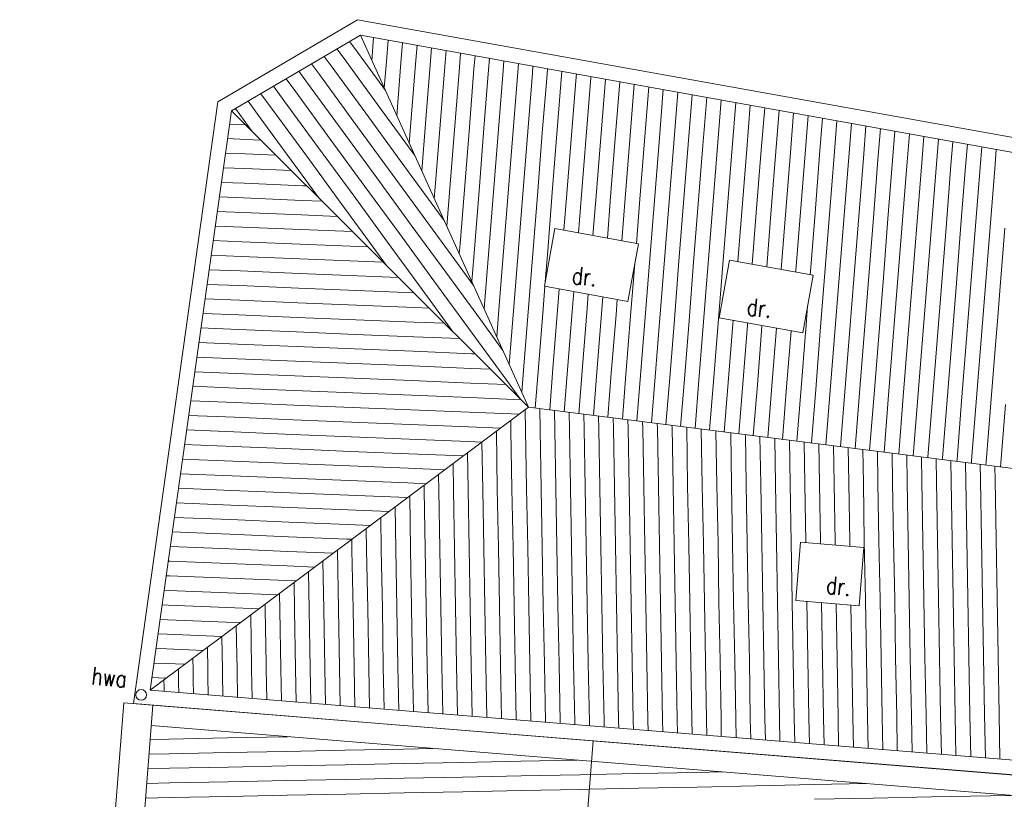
# Model space of a CAD drawing. Header units: millimetres. Extents: x -90830 to 24172, y -102460 to 73669.
# Tile 112 of 198: x -33453 to -23366, y 27508 to 35496. Entities that reach past the tile are written whole.
import ezdxf

# ---------------------------------------------------------------- set-up
doc = ezdxf.new("R2010")
doc.units = ezdxf.units.MM
doc.linetypes.add('ACAD_ISO14W100_S12', pattern=[0.009, 0.007, -0.001, 0, 0, 0, 0, 0, -0.001])
for name, color, linetype, lineweight in [('B22-BINNENWANDEN_1', 253, 'Continuous', 9), ('Standard', 253, 'Continuous', 9), ('V21-BUITENWANDEN', 253, 'Continuous', 9), ('V27-DAKEN', 253, 'Continuous', 9), ('V36-HOOGTELIJN2000', 253, 'ACAD_ISO14W100_S12', 9)]:
    doc.layers.add(name, color=color, linetype=linetype, lineweight=lineweight)
doc.styles.add('TXT', font='txt.shx')

msp = doc.modelspace()

# ---------------------------------------------------------------- linework, layer by layer
at = {"layer": 'B22-BINNENWANDEN_1'}
for p, q in [((-28078, 32764), (-27972, 33355)), ((-27972, 33355), (-27115, 33200)), ((-27222, 32610), (-27115, 33200)), ((-26287, 32442), (-26180, 33032)), ((-26180, 33032), (-25324, 32878)), ((-25430, 32288), (-25324, 32878)), ((-28078, 32764), (-27222, 32610)), ((-26287, 32442), (-25430, 32288)), ((-25501, 29543), (-25453, 30141)), ((-25453, 30141), (-24805, 30088)), ((-24853, 29490), (-24805, 30088)), ((-25501, 29543), (-24853, 29490))]:
    msp.add_line(p, q, dxfattribs=at)
at = {"layer": 'Standard'}
for p, q in [((-28239, 31524), (-29963, 35339)), ((-29827, 35314), (-29846, 35079)), ((-30074, 35273), (-30020, 35200)), ((-29679, 35287), (-29696, 35066)), ((-29530, 35261), (-29547, 35054)), ((-29382, 35234), (-29397, 35042)), ((-29233, 35207), (-29248, 35030)), ((-30333, 35120), (-30262, 35023)), ((-30203, 35197), (-30141, 35111)), ((-30141, 35111), (-29787, 34627)), ((-30020, 35200), (-29707, 34772)), ((-29085, 35181), (-29098, 35018)), ((-28937, 35154), (-28948, 35006)), ((-28788, 35127), (-28799, 34994)), ((-30463, 35044), (-30383, 34934)), ((-30262, 35023), (-29908, 34538)), ((-29696, 35066), (-29718, 34795)), ((-29547, 35054), (-29590, 34512)), ((-29397, 35042), (-29445, 34444)), ((-29248, 35030), (-29295, 34432)), ((-29098, 35018), (-29146, 34420)), ((-28948, 35006), (-28996, 34408)), ((-28640, 35100), (-28649, 34983)), ((-28492, 35074), (-28500, 34971)), ((-28343, 35047), (-28350, 34959)), ((-28195, 35020), (-28201, 34947)), ((-30593, 34967), (-30504, 34846)), ((-30383, 34934), (-30029, 34450)), ((-28799, 34994), (-28846, 34396)), ((-28649, 34983), (-28697, 34384)), ((-28500, 34971), (-28547, 34373)), ((-28350, 34959), (-28398, 34361)), ((-28201, 34947), (-28248, 34349)), ((-28051, 34935), (-28099, 34337)), ((-28047, 34994), (-28051, 34935)), ((-27902, 34923), (-27949, 34325)), ((-27898, 34967), (-27902, 34923)), ((-27752, 34911), (-27800, 34313)), ((-27750, 34940), (-27752, 34911)), ((-27602, 34914), (-27603, 34899)), ((-30853, 34814), (-30746, 34669)), ((-30723, 34891), (-30625, 34757)), ((-30504, 34846), (-30150, 34361)), ((-27603, 34899), (-27650, 34301)), ((-27453, 34887), (-27501, 34289)), ((-27305, 34860), (-27351, 34278)), ((-27157, 34834), (-27202, 34266)), ((-27008, 34807), (-27052, 34254)), ((-30983, 34738), (-30867, 34580)), ((-30625, 34757), (-30271, 34273)), ((-26860, 34780), (-26903, 34242)), ((-26711, 34753), (-26753, 34230)), ((-26563, 34727), (-26604, 34218)), ((-31113, 34661), (-30989, 34492)), ((-30746, 34669), (-30392, 34184)), ((-29787, 34627), (-29433, 34142)), ((-26415, 34700), (-26454, 34206)), ((-26266, 34673), (-26304, 34195)), ((-26118, 34647), (-26155, 34183)), ((-25970, 34620), (-26005, 34171)), ((-31283, 34561), (-28239, 31524)), ((-31242, 34585), (-31110, 34403)), ((-30867, 34580), (-30513, 34096)), ((-29908, 34538), (-29554, 34054)), ((-25821, 34593), (-25856, 34159)), ((-25673, 34567), (-25706, 34147)), ((-25525, 34540), (-25557, 34135)), ((-25376, 34513), (-25407, 34123)), ((-31302, 34426), (-31142, 34420)), ((-31110, 34403), (-31068, 34346)), ((-30989, 34492), (-30635, 34007)), ((-30029, 34450), (-29675, 33965)), ((-29445, 34444), (-29462, 34229)), ((-29295, 34432), (-29334, 33946)), ((-29146, 34420), (-29193, 33822)), ((-28996, 34408), (-29043, 33810)), ((-25228, 34486), (-25258, 34111)), ((-25080, 34460), (-25108, 34100)), ((-24931, 34433), (-24959, 34088)), ((-24783, 34406), (-24809, 34076)), ((-30150, 34361), (-29796, 33877)), ((-28846, 34396), (-28894, 33798)), ((-28697, 34384), (-28744, 33786)), ((-28547, 34373), (-28595, 33774)), ((-28398, 34361), (-28445, 33763)), ((-28248, 34349), (-28296, 33751)), ((-28099, 34337), (-28146, 33739)), ((-27949, 34325), (-27997, 33727)), ((-27800, 34313), (-27847, 33715)), ((-27650, 34301), (-27698, 33703)), ((-24635, 34380), (-24660, 34064)), ((-24486, 34353), (-24510, 34052)), ((-24338, 34326), (-24361, 34040)), ((-24190, 34300), (-24211, 34028)), ((-31323, 34277), (-31136, 34269)), ((-31136, 34269), (-30985, 34263)), ((-30271, 34273), (-29917, 33788)), ((-27501, 34289), (-27548, 33691)), ((-27351, 34278), (-27399, 33680)), ((-27202, 34266), (-27249, 33668)), ((-27052, 34254), (-27100, 33656)), ((-26903, 34242), (-26950, 33644)), ((-26753, 34230), (-26801, 33632)), ((-26604, 34218), (-26651, 33620)), ((-26454, 34206), (-26501, 33608)), ((-24041, 34273), (-24062, 34016)), ((-23893, 34246), (-23912, 34005)), ((-23744, 34220), (-23762, 33993)), ((-31344, 34128), (-31142, 34120)), ((-31142, 34120), (-30828, 34107)), ((-30392, 34184), (-30038, 33700)), ((-29433, 34142), (-29406, 34105)), ((-26304, 34195), (-26352, 33596)), ((-26155, 34183), (-26202, 33585)), ((-26005, 34171), (-26053, 33573)), ((-25856, 34159), (-25903, 33561)), ((-25706, 34147), (-25754, 33549)), ((-25557, 34135), (-25604, 33537)), ((-25407, 34123), (-25455, 33525)), ((-25258, 34111), (-25305, 33513)), ((-25108, 34100), (-25156, 33501)), ((-23596, 34193), (-23613, 33981)), ((-23448, 34166), (-23463, 33969)), ((-30635, 34007), (-30382, 33662)), ((-30513, 34096), (-30159, 33611)), ((-29554, 34054), (-29200, 33569)), ((-24959, 34088), (-25006, 33490)), ((-24809, 34076), (-24857, 33478)), ((-24660, 34064), (-24707, 33466)), ((-24510, 34052), (-24558, 33454)), ((-24361, 34040), (-24408, 33442)), ((-24211, 34028), (-24259, 33430)), ((-24062, 34016), (-24109, 33418)), ((-23912, 34005), (-23959, 33406)), ((-31365, 33979), (-31148, 33970)), ((-31148, 33970), (-30671, 33950)), ((-29675, 33965), (-29321, 33481)), ((-23762, 33993), (-23810, 33395)), ((-23613, 33981), (-23660, 33383)), ((-23463, 33969), (-23511, 33371)), ((-31386, 33829), (-31154, 33820)), ((-31154, 33820), (-30554, 33795)), ((-30554, 33795), (-30514, 33794)), ((-29796, 33877), (-29442, 33392)), ((-29193, 33822), (-29206, 33663)), ((-29043, 33810), (-29078, 33380)), ((-28894, 33798), (-28941, 33200)), ((-30038, 33700), (-29684, 33215)), ((-29917, 33788), (-29563, 33304)), ((-28744, 33786), (-28792, 33188)), ((-28595, 33774), (-28642, 33176)), ((-28445, 33763), (-28493, 33164)), ((-28296, 33751), (-28343, 33153)), ((-28146, 33739), (-28194, 33141)), ((-27997, 33727), (-28044, 33129)), ((-27847, 33715), (-27877, 33338)), ((-27698, 33703), (-27729, 33311)), ((-31407, 33680), (-31160, 33670)), ((-31160, 33670), (-30561, 33645)), ((-30561, 33645), (-30357, 33637)), ((-30159, 33611), (-29805, 33127)), ((-27548, 33691), (-27581, 33284)), ((-27399, 33680), (-27432, 33257)), ((-27249, 33668), (-27284, 33231)), ((-27100, 33656), (-27135, 33204)), ((-26950, 33644), (-26998, 33046)), ((-26801, 33632), (-26848, 33034)), ((-26651, 33620), (-26699, 33022)), ((-26501, 33608), (-26549, 33010)), ((-26352, 33596), (-26399, 32998)), ((-31428, 33531), (-31166, 33520)), ((-31166, 33520), (-30567, 33496)), ((-30567, 33496), (-30200, 33481)), ((-29200, 33569), (-29104, 33439)), ((-26202, 33585), (-26250, 32986)), ((-26053, 33573), (-26097, 33017)), ((-25903, 33561), (-25949, 32990)), ((-25754, 33549), (-25800, 32964)), ((-25604, 33537), (-25652, 32939)), ((-25455, 33525), (-25502, 32927)), ((-25305, 33513), (-25353, 32915)), ((-25156, 33501), (-25203, 32903)), ((-29442, 33392), (-29088, 32908)), ((-29321, 33481), (-28967, 32997)), ((-25006, 33490), (-25054, 32891)), ((-24857, 33478), (-24904, 32880)), ((-24707, 33466), (-24755, 32868)), ((-24558, 33454), (-24605, 32856)), ((-24408, 33442), (-24456, 32844)), ((-24259, 33430), (-24306, 32832)), ((-24109, 33418), (-24157, 32820)), ((-23959, 33406), (-24007, 32808)), ((-23810, 33395), (-23857, 32796)), ((-31449, 33381), (-31172, 33370)), ((-31172, 33370), (-30573, 33346)), ((-30573, 33346), (-30043, 33324)), ((-29563, 33304), (-29209, 32820)), ((-23660, 33383), (-23708, 32785)), ((-23511, 33371), (-23558, 32773)), ((-23361, 33359), (-23409, 32761)), ((-31470, 33232), (-31178, 33220)), ((-31178, 33220), (-30579, 33196)), ((-30579, 33196), (-29979, 33171)), ((-29684, 33215), (-29330, 32731)), ((-28941, 33200), (-28950, 33097)), ((-29979, 33171), (-29886, 33168)), ((-29805, 33127), (-29697, 32978)), ((-28792, 33188), (-28822, 32813)), ((-28642, 33176), (-28690, 32578)), ((-28493, 33164), (-28540, 32566)), ((-28343, 33153), (-28391, 32555)), ((-28194, 33141), (-28241, 32543)), ((-28044, 33129), (-28070, 32811)), ((-31491, 33083), (-31185, 33070)), ((-31185, 33070), (-30585, 33046)), ((-30585, 33046), (-29986, 33021)), ((-29986, 33021), (-29730, 33011)), ((-28967, 32997), (-28803, 32773)), ((-27152, 32998), (-27195, 32460)), ((-26998, 33046), (-27045, 32448)), ((-26848, 33034), (-26896, 32436)), ((-26699, 33022), (-26746, 32424)), ((-26549, 33010), (-26596, 32412)), ((-26399, 32998), (-26423, 32704)), ((-31512, 32934), (-31191, 32921)), ((-31191, 32921), (-30591, 32896)), ((-30591, 32896), (-29992, 32872)), ((-29088, 32908), (-28734, 32424)), ((-26250, 32986), (-26277, 32643)), ((-25652, 32939), (-25652, 32937)), ((-25502, 32927), (-25504, 32910)), ((-25353, 32915), (-25355, 32884)), ((-25203, 32903), (-25251, 32305)), ((-25054, 32891), (-25101, 32293)), ((-29992, 32872), (-29573, 32854)), ((-29209, 32820), (-28855, 32335)), ((-24904, 32880), (-24952, 32281)), ((-24755, 32868), (-24802, 32270)), ((-24605, 32856), (-24653, 32258)), ((-24456, 32844), (-24503, 32246)), ((-24306, 32832), (-24354, 32234)), ((-24157, 32820), (-24204, 32222)), ((-24007, 32808), (-24054, 32210)), ((-23857, 32796), (-23905, 32198)), ((-31533, 32784), (-31197, 32771)), ((-31197, 32771), (-30597, 32746)), ((-30597, 32746), (-29998, 32722)), ((-29998, 32722), (-29416, 32698)), ((-29330, 32731), (-29011, 32294)), ((-28073, 32763), (-28092, 32533)), ((-27925, 32736), (-27942, 32519)), ((-27777, 32710), (-27793, 32507)), ((-26423, 32704), (-26447, 32400)), ((-23708, 32785), (-23755, 32186)), ((-23558, 32773), (-23606, 32175)), ((-23409, 32761), (-23437, 32408)), ((-31554, 32635), (-31203, 32621)), ((-31203, 32621), (-30603, 32596)), ((-30603, 32596), (-30004, 32572)), ((-27628, 32683), (-27643, 32495)), ((-27480, 32656), (-27494, 32483)), ((-27332, 32630), (-27344, 32471)), ((-26277, 32643), (-26297, 32388)), ((-31575, 32486), (-31209, 32471)), ((-30004, 32572), (-29404, 32547)), ((-29404, 32547), (-29259, 32541)), ((-28690, 32578), (-28694, 32530)), ((-28540, 32566), (-28566, 32247)), ((-28391, 32555), (-28438, 31964)), ((-28241, 32543), (-28289, 31945)), ((-28092, 32531), (-28139, 31933)), ((-28092, 32533), (-28092, 32531)), ((-27942, 32519), (-27990, 31921)), ((-27793, 32507), (-27840, 31909)), ((-27643, 32495), (-27691, 31897)), ((-27494, 32483), (-27541, 31885)), ((-25381, 32565), (-25400, 32317)), ((-31209, 32471), (-30610, 32446)), ((-30610, 32446), (-30010, 32422)), ((-30010, 32422), (-29411, 32397)), ((-29411, 32397), (-29102, 32385)), ((-28734, 32424), (-28502, 32106)), ((-27344, 32471), (-27392, 31873)), ((-27195, 32460), (-27242, 31861)), ((-27045, 32448), (-27093, 31850)), ((-26896, 32436), (-26943, 31838)), ((-26746, 32424), (-26793, 31826)), ((-26596, 32412), (-26644, 31814)), ((-26447, 32400), (-26494, 31802)), ((-26297, 32388), (-26345, 31790)), ((-26145, 32416), (-26148, 32376)), ((-25996, 32389), (-25998, 32365)), ((-23437, 32408), (-23456, 32163)), ((-31596, 32337), (-31215, 32321)), ((-31215, 32321), (-30616, 32297)), ((-30616, 32297), (-30016, 32272)), ((-28855, 32335), (-28501, 31851)), ((-26148, 32376), (-26195, 31778)), ((-25998, 32365), (-26046, 31766)), ((-25849, 32353), (-25896, 31755)), ((-25848, 32363), (-25849, 32353)), ((-25700, 32336), (-25747, 31743)), ((-25551, 32309), (-25597, 31731)), ((-25402, 32289), (-25448, 31719)), ((-25400, 32317), (-25402, 32289)), ((-25251, 32305), (-25298, 31707)), ((-25101, 32293), (-25149, 31695)), ((-24952, 32281), (-24999, 31683)), ((-31617, 32187), (-31221, 32171)), ((-30016, 32272), (-29417, 32248)), ((-29417, 32248), (-28945, 32228)), ((-24802, 32270), (-24850, 31671)), ((-24653, 32258), (-24700, 31660)), ((-24503, 32246), (-24551, 31648)), ((-24354, 32234), (-24401, 31636)), ((-24204, 32222), (-24251, 31624)), ((-24054, 32210), (-24102, 31612)), ((-23905, 32198), (-23952, 31600)), ((-23755, 32186), (-23803, 31588)), ((-31221, 32171), (-30622, 32147)), ((-30622, 32147), (-30022, 32122)), ((-30022, 32122), (-29423, 32098)), ((-29423, 32098), (-28823, 32073)), ((-23606, 32175), (-23653, 31576)), ((-23456, 32163), (-23504, 31565)), ((-31638, 32038), (-31227, 32021)), ((-31227, 32021), (-30628, 31997)), ((-30628, 31997), (-30028, 31972)), ((-28823, 32073), (-28788, 32072)), ((-31659, 31889), (-31234, 31871)), ((-30028, 31972), (-29429, 31948)), ((-29429, 31948), (-28829, 31923)), ((-28829, 31923), (-28631, 31915)), ((-28289, 31945), (-28310, 31681)), ((-28139, 31933), (-28172, 31516)), ((-27990, 31921), (-28023, 31497)), ((-27840, 31909), (-27874, 31478)), ((-27691, 31897), (-27725, 31459)), ((-27541, 31885), (-27576, 31440)), ((-31234, 31871), (-30634, 31847)), ((-30634, 31847), (-30035, 31822)), ((-30035, 31822), (-29435, 31798)), ((-29435, 31798), (-28836, 31773)), ((-28501, 31851), (-28325, 31610)), ((-27392, 31873), (-27427, 31422)), ((-27242, 31861), (-27278, 31403)), ((-27093, 31850), (-27130, 31384)), ((-26943, 31838), (-26981, 31365)), ((-26793, 31826), (-26832, 31347)), ((-26644, 31814), (-26683, 31328)), ((-26494, 31802), (-26534, 31309)), ((-26345, 31790), (-26385, 31290)), ((-26195, 31778), (-26236, 31271)), ((-31680, 31740), (-31240, 31722)), ((-31240, 31722), (-30640, 31697)), ((-30640, 31697), (-30041, 31673)), ((-28836, 31773), (-28474, 31759)), ((-26046, 31766), (-26087, 31253)), ((-25896, 31755), (-25938, 31234)), ((-25747, 31743), (-25789, 31215)), ((-25597, 31731), (-25640, 31196)), ((-25448, 31719), (-25491, 31177)), ((-25298, 31707), (-25342, 31159)), ((-25149, 31695), (-25193, 31140)), ((-24999, 31683), (-25044, 31121)), ((-31701, 31590), (-31246, 31572)), ((-30041, 31673), (-29441, 31648)), ((-29441, 31648), (-28842, 31624)), ((-28842, 31624), (-28317, 31602)), ((-24850, 31671), (-24895, 31102)), ((-24700, 31660), (-24746, 31083)), ((-24551, 31648), (-24597, 31065)), ((-24401, 31636), (-24448, 31046)), ((-24251, 31624), (-24299, 31027)), ((-24102, 31612), (-24149, 31014)), ((-23952, 31600), (-24000, 31002)), ((-23803, 31588), (-23850, 30990)), ((-23653, 31576), (-23701, 30978)), ((-31246, 31572), (-30646, 31547)), ((-30646, 31547), (-30047, 31523)), ((-30047, 31523), (-29447, 31498)), ((-29447, 31498), (-28848, 31474)), ((-28848, 31474), (-28334, 31453)), ((-28270, 31291), (-28274, 31498)), ((-28239, 31524), (-22206, 30763)), ((-28120, 31294), (-28124, 31510)), ((-27970, 31296), (-27974, 31491)), ((-23504, 31565), (-23551, 30966)), ((-23354, 31553), (-23402, 30955)), ((-31722, 31441), (-31252, 31422)), ((-31252, 31422), (-30652, 31397)), ((-30652, 31397), (-30053, 31373)), ((-30053, 31373), (-29453, 31348)), ((-28420, 31288), (-28422, 31387)), ((-27820, 31299), (-27823, 31472)), ((-27670, 31302), (-27673, 31453)), ((-27520, 31304), (-27523, 31434)), ((-27370, 31307), (-27372, 31415)), ((-27220, 31310), (-27222, 31396)), ((-27070, 31312), (-27072, 31377)), ((-31743, 31292), (-31258, 31272)), ((-31258, 31272), (-30659, 31247)), ((-29453, 31348), (-28854, 31324)), ((-28854, 31324), (-28525, 31310)), ((-28560, 30686), (-28570, 31277)), ((-28410, 30688), (-28420, 31288)), ((-28260, 30691), (-28270, 31291)), ((-28110, 30694), (-28120, 31294)), ((-27960, 30696), (-27970, 31296)), ((-27810, 30699), (-27820, 31299)), ((-27660, 30702), (-27670, 31302)), ((-27510, 30704), (-27520, 31304)), ((-27360, 30707), (-27370, 31307)), ((-27210, 30710), (-27220, 31310)), ((-27060, 30712), (-27070, 31312)), ((-26920, 31315), (-26921, 31358)), ((-26910, 30715), (-26920, 31315)), ((-26770, 31317), (-26771, 31339)), ((-26760, 30718), (-26770, 31317)), ((-26610, 30720), (-26620, 31320)), ((-26460, 30723), (-26470, 31301)), ((-26310, 30726), (-26320, 31282)), ((-30659, 31247), (-30059, 31223)), ((-30059, 31223), (-29460, 31198)), ((-29460, 31198), (-28860, 31174)), ((-28860, 31174), (-28715, 31168)), ((-26160, 30728), (-26169, 31263)), ((-26010, 30731), (-26019, 31244)), ((-25860, 30733), (-25869, 31225)), ((-25710, 30736), (-25718, 31206)), ((-25560, 30739), (-25568, 31187)), ((-31764, 31142), (-31264, 31122)), ((-31264, 31122), (-30665, 31098)), ((-30665, 31098), (-30065, 31073)), ((-30065, 31073), (-29466, 31049)), ((-28710, 30683), (-28718, 31166)), ((-25410, 30741), (-25418, 31168)), ((-25260, 30744), (-25267, 31149)), ((-25110, 30747), (-25117, 31130)), ((-24960, 30749), (-24967, 31111)), ((-24810, 30752), (-24816, 31092)), ((-24660, 30755), (-24666, 31073)), ((-31785, 30993), (-31270, 30972)), ((-31270, 30972), (-30671, 30948)), ((-29466, 31049), (-28906, 31026)), ((-28860, 30681), (-28866, 31055)), ((-24510, 30757), (-24515, 31054)), ((-24360, 30760), (-24365, 31035)), ((-24210, 30763), (-24215, 31016)), ((-24149, 31014), (-24150, 31008)), ((-24060, 30765), (-24064, 30997)), ((-24000, 31002), (-24001, 30989)), ((-23910, 30768), (-23914, 30978)), ((-23850, 30990), (-23852, 30971)), ((-23701, 30978), (-23703, 30952)), ((-30671, 30948), (-30071, 30923)), ((-30071, 30923), (-29472, 30899)), ((-29472, 30899), (-29096, 30883)), ((-29010, 30678), (-29014, 30945)), ((-23760, 30770), (-23764, 30960)), ((-23610, 30773), (-23613, 30941)), ((-23551, 30966), (-23554, 30933)), ((-23460, 30776), (-23463, 30922)), ((-23402, 30955), (-23405, 30914)), ((-31806, 30844), (-31276, 30822)), ((-31276, 30822), (-30677, 30798)), ((-30677, 30798), (-30077, 30773)), ((-30077, 30773), (-29478, 30749)), ((-29160, 30675), (-29162, 30834)), ((-23900, 30168), (-23910, 30768)), ((-23750, 30171), (-23760, 30770)), ((-23600, 30173), (-23610, 30773)), ((-23450, 30176), (-23460, 30776)), ((-31827, 30695), (-31283, 30672)), ((-31283, 30672), (-30683, 30648)), ((-29478, 30749), (-29287, 30741)), ((-29309, 30673), (-29310, 30723)), ((-29299, 30073), (-29309, 30673)), ((-29149, 30075), (-29160, 30675)), ((-28999, 30078), (-29010, 30678)), ((-28849, 30081), (-28860, 30681)), ((-28699, 30083), (-28710, 30683)), ((-28549, 30086), (-28560, 30686)), ((-28399, 30089), (-28410, 30688)), ((-28249, 30091), (-28260, 30691)), ((-28099, 30094), (-28110, 30694)), ((-27949, 30097), (-27960, 30696)), ((-27799, 30099), (-27810, 30699)), ((-27649, 30102), (-27660, 30702)), ((-27499, 30104), (-27510, 30704)), ((-27349, 30107), (-27360, 30707)), ((-27199, 30110), (-27210, 30710)), ((-27049, 30112), (-27060, 30712)), ((-26899, 30115), (-26910, 30715)), ((-26749, 30118), (-26760, 30718)), ((-26599, 30120), (-26610, 30720)), ((-26449, 30123), (-26460, 30723)), ((-26299, 30126), (-26310, 30726)), ((-26149, 30128), (-26160, 30728)), ((-25999, 30131), (-26010, 30731)), ((-25849, 30134), (-25860, 30733)), ((-25699, 30136), (-25710, 30736)), ((-25549, 30139), (-25560, 30739)), ((-25400, 30141), (-25410, 30741)), ((-25250, 30144), (-25260, 30744)), ((-25100, 30147), (-25110, 30747)), ((-24950, 30149), (-24960, 30749)), ((-24800, 30152), (-24810, 30752)), ((-24650, 30155), (-24660, 30755)), ((-24500, 30157), (-24510, 30757)), ((-24350, 30160), (-24360, 30760)), ((-24200, 30163), (-24210, 30763)), ((-24050, 30165), (-24060, 30765)), ((-30683, 30648), (-30084, 30623)), ((-30084, 30623), (-29484, 30599)), ((-29484, 30599), (-29477, 30599)), ((-29449, 30070), (-29458, 30613)), ((-31848, 30545), (-31289, 30523)), ((-31289, 30523), (-30689, 30498)), ((-30689, 30498), (-30090, 30474)), ((-30090, 30474), (-29668, 30456)), ((-29599, 30067), (-29607, 30502)), ((-31869, 30396), (-31295, 30373)), ((-31295, 30373), (-30695, 30348)), ((-29749, 30065), (-29755, 30391)), ((-30695, 30348), (-30096, 30324)), ((-30096, 30324), (-29858, 30314)), ((-29899, 30062), (-29903, 30281)), ((-31890, 30247), (-31301, 30223)), ((-31301, 30223), (-30701, 30198)), ((-30701, 30198), (-30102, 30174)), ((-30102, 30174), (-30049, 30172)), ((-30049, 30059), (-30051, 30170)), ((-24189, 29563), (-24200, 30163)), ((-24039, 29565), (-24050, 30165)), ((-23889, 29568), (-23900, 30168)), ((-23739, 29571), (-23750, 30171)), ((-23589, 29573), (-23600, 30173)), ((-23439, 29576), (-23450, 30176)), ((-31911, 30098), (-31907, 30097)), ((-31907, 30097), (-31307, 30073)), ((-31307, 30073), (-30708, 30048)), ((-29888, 29462), (-29899, 30062)), ((-29738, 29465), (-29749, 30065)), ((-29588, 29468), (-29599, 30067)), ((-29438, 29470), (-29449, 30070)), ((-29288, 29473), (-29299, 30073)), ((-29138, 29475), (-29149, 30075)), ((-28988, 29478), (-28999, 30078)), ((-28838, 29481), (-28849, 30081)), ((-28688, 29483), (-28699, 30083)), ((-28538, 29486), (-28549, 30086)), ((-28388, 29489), (-28399, 30089)), ((-28238, 29491), (-28249, 30091)), ((-28089, 29494), (-28099, 30094)), ((-27939, 29497), (-27949, 30097)), ((-27789, 29499), (-27799, 30099)), ((-27639, 29502), (-27649, 30102)), ((-27489, 29505), (-27499, 30104)), ((-27339, 29507), (-27349, 30107)), ((-27189, 29510), (-27199, 30110)), ((-27039, 29512), (-27049, 30112)), ((-26889, 29515), (-26899, 30115)), ((-26739, 29518), (-26749, 30118)), ((-26589, 29520), (-26599, 30120)), ((-26439, 29523), (-26449, 30123)), ((-26289, 29526), (-26299, 30126)), ((-26139, 29528), (-26149, 30128)), ((-25989, 29531), (-25999, 30131)), ((-25839, 29534), (-25849, 30134)), ((-25689, 29536), (-25699, 30136)), ((-25539, 29539), (-25549, 30139)), ((-25399, 30137), (-25400, 30141)), ((-25249, 30124), (-25250, 30144)), ((-25099, 30112), (-25100, 30147)), ((-24949, 30100), (-24950, 30149)), ((-24789, 29552), (-24800, 30152)), ((-24639, 29555), (-24650, 30155)), ((-24489, 29557), (-24500, 30157)), ((-24339, 29560), (-24350, 30160)), ((-30708, 30048), (-30239, 30029)), ((-30199, 30057), (-30199, 30059)), ((-30188, 29457), (-30199, 30057)), ((-30038, 29460), (-30049, 30059)), ((-31932, 29948), (-31913, 29948)), ((-31913, 29948), (-31313, 29923)), ((-31313, 29923), (-30714, 29899)), ((-30714, 29899), (-30430, 29887)), ((-30338, 29454), (-30347, 29949)), ((-31953, 29799), (-31919, 29798)), ((-31919, 29798), (-31319, 29773)), ((-31319, 29773), (-30720, 29749)), ((-30488, 29452), (-30495, 29838)), ((-30720, 29749), (-30620, 29745)), ((-30638, 29449), (-30643, 29727)), ((-31973, 29650), (-31925, 29648)), ((-31925, 29648), (-31325, 29623)), ((-31325, 29623), (-30810, 29602)), ((-30788, 29446), (-30791, 29617)), ((-24479, 28958), (-24489, 29557)), ((-24329, 28960), (-24339, 29560)), ((-24179, 28963), (-24189, 29563)), ((-24029, 28965), (-24039, 29565)), ((-23879, 28968), (-23889, 29568)), ((-23729, 28971), (-23739, 29571)), ((-23579, 28973), (-23589, 29573)), ((-23429, 28976), (-23439, 29576)), ((-31994, 29501), (-31931, 29498)), ((-31931, 29498), (-31332, 29473)), ((-31332, 29473), (-31001, 29460)), ((-30938, 29444), (-30939, 29506)), ((-30178, 28857), (-30188, 29457)), ((-30028, 28860), (-30038, 29460)), ((-29878, 28862), (-29888, 29462)), ((-29728, 28865), (-29738, 29465)), ((-29578, 28868), (-29588, 29468)), ((-29428, 28870), (-29438, 29470)), ((-29278, 28873), (-29288, 29473)), ((-29128, 28876), (-29138, 29475)), ((-28978, 28878), (-28988, 29478)), ((-28828, 28881), (-28838, 29481)), ((-28678, 28883), (-28688, 29483)), ((-28528, 28886), (-28538, 29486)), ((-28378, 28889), (-28388, 29489)), ((-28228, 28891), (-28238, 29491)), ((-28078, 28894), (-28089, 29494)), ((-27928, 28897), (-27939, 29497)), ((-27778, 28899), (-27789, 29499)), ((-27628, 28902), (-27639, 29502)), ((-27478, 28905), (-27489, 29505)), ((-27328, 28907), (-27339, 29507)), ((-27178, 28910), (-27189, 29510)), ((-27028, 28913), (-27039, 29512)), ((-26878, 28915), (-26889, 29515)), ((-26728, 28918), (-26739, 29518)), ((-26578, 28920), (-26589, 29520)), ((-26428, 28923), (-26439, 29523)), ((-26278, 28926), (-26289, 29526)), ((-26128, 28928), (-26139, 29528)), ((-25978, 28931), (-25989, 29531)), ((-25828, 28934), (-25839, 29534)), ((-25678, 28936), (-25689, 29536)), ((-25528, 28939), (-25539, 29539)), ((-25378, 28942), (-25389, 29534)), ((-25228, 28944), (-25239, 29522)), ((-25078, 28947), (-25088, 29509)), ((-24928, 28950), (-24938, 29497)), ((-24778, 28952), (-24789, 29552)), ((-24628, 28955), (-24639, 29555)), ((-31078, 28862), (-31087, 29395)), ((-30928, 28896), (-30938, 29444)), ((-30778, 28846), (-30788, 29446)), ((-30628, 28849), (-30638, 29449)), ((-30478, 28852), (-30488, 29452)), ((-30328, 28854), (-30338, 29454)), ((-32015, 29351), (-31937, 29348)), ((-31937, 29348), (-31338, 29324)), ((-31338, 29324), (-31191, 29318)), ((-31227, 28839), (-31235, 29285)), ((-32036, 29202), (-31943, 29198)), ((-31943, 29198), (-31382, 29175)), ((-31377, 28836), (-31383, 29174)), ((-32057, 29053), (-31949, 29048)), ((-31527, 28833), (-31531, 29063)), ((-31949, 29048), (-31572, 29033)), ((-31677, 28831), (-31680, 28953)), ((-24768, 28352), (-24778, 28952)), ((-24618, 28355), (-24628, 28955)), ((-24468, 28358), (-24479, 28958)), ((-24318, 28360), (-24329, 28960)), ((-24168, 28363), (-24179, 28963)), ((-24018, 28366), (-24029, 28965)), ((-23868, 28368), (-23879, 28968)), ((-23718, 28371), (-23729, 28971)), ((-23568, 28373), (-23579, 28973)), ((-23418, 28376), (-23429, 28976)), ((-32078, 28903), (-31956, 28898)), ((-31956, 28898), (-31763, 28891)), ((-31077, 28841), (-31078, 28862)), ((-30928, 28844), (-30928, 28896)), ((-30471, 28492), (-30478, 28852)), ((-30321, 28480), (-30328, 28854)), ((-30171, 28467), (-30178, 28857)), ((-30021, 28455), (-30028, 28860)), ((-29870, 28443), (-29878, 28862)), ((-29720, 28431), (-29728, 28865)), ((-29570, 28419), (-29578, 28868)), ((-29420, 28406), (-29428, 28870)), ((-29269, 28394), (-29278, 28873)), ((-29119, 28382), (-29128, 28876)), ((-28969, 28370), (-28978, 28878)), ((-28819, 28358), (-28828, 28881)), ((-28668, 28345), (-28678, 28883)), ((-28518, 28333), (-28528, 28886)), ((-28368, 28321), (-28378, 28889)), ((-28218, 28309), (-28228, 28891)), ((-28067, 28297), (-28078, 28894)), ((-27917, 28297), (-27928, 28897)), ((-27767, 28299), (-27778, 28899)), ((-27617, 28302), (-27628, 28902)), ((-27467, 28305), (-27478, 28905)), ((-27317, 28307), (-27328, 28907)), ((-27168, 28310), (-27178, 28910)), ((-27018, 28313), (-27028, 28913)), ((-26868, 28315), (-26878, 28915)), ((-26718, 28318), (-26728, 28918)), ((-26568, 28321), (-26578, 28920)), ((-26418, 28323), (-26428, 28923)), ((-26268, 28326), (-26278, 28926)), ((-26118, 28329), (-26128, 28928)), ((-25968, 28331), (-25978, 28931)), ((-25818, 28334), (-25828, 28934)), ((-25668, 28336), (-25678, 28936)), ((-25518, 28339), (-25528, 28939)), ((-25368, 28342), (-25378, 28942)), ((-25218, 28344), (-25228, 28944)), ((-25068, 28347), (-25078, 28947)), ((-24918, 28350), (-24928, 28950)), ((-32099, 28754), (-31962, 28749)), ((-31827, 28828), (-31828, 28842)), ((-31825, 28692), (-31827, 28828)), ((-31676, 28726), (-31677, 28831)), ((-31526, 28760), (-31527, 28833)), ((-31523, 28577), (-31526, 28760)), ((-31377, 28794), (-31377, 28836)), ((-31373, 28565), (-31377, 28794)), ((-31227, 28828), (-31227, 28839)), ((-31222, 28553), (-31227, 28828)), ((-31072, 28541), (-31077, 28841)), ((-30922, 28528), (-30928, 28844)), ((-30772, 28516), (-30778, 28846)), ((-30621, 28504), (-30628, 28849)), ((-31974, 28658), (-31976, 28731)), ((-31974, 28614), (-31974, 28658)), ((-31962, 28749), (-31953, 28748)), ((-31823, 28602), (-31825, 28692)), ((-31673, 28589), (-31676, 28726)), ((-25063, 28053), (-25068, 28347)), ((-24912, 28040), (-24918, 28350)), ((-24762, 28028), (-24768, 28352)), ((-24612, 28016), (-24618, 28355)), ((-24462, 28004), (-24468, 28358)), ((-24311, 27992), (-24318, 28360)), ((-24161, 27979), (-24168, 28363)), ((-24011, 27967), (-24018, 28366)), ((-23861, 27955), (-23868, 28368)), ((-23710, 27943), (-23718, 28371)), ((-23560, 27931), (-23568, 28373)), ((-23410, 27918), (-23418, 28376)), ((-27917, 28284), (-27917, 28297)), ((-27767, 28272), (-27767, 28299)), ((-27617, 28260), (-27617, 28302)), ((-27466, 28248), (-27467, 28305)), ((-27316, 28236), (-27317, 28307)), ((-27166, 28223), (-27168, 28310)), ((-27016, 28211), (-27018, 28313)), ((-26866, 28199), (-26868, 28315)), ((-26715, 28187), (-26718, 28318)), ((-26565, 28175), (-26568, 28321)), ((-26415, 28162), (-26418, 28323)), ((-26265, 28150), (-26268, 28326)), ((-26114, 28138), (-26118, 28329)), ((-25964, 28126), (-25968, 28331)), ((-25814, 28114), (-25818, 28334)), ((-25664, 28101), (-25668, 28336)), ((-25513, 28089), (-25518, 28339)), ((-25363, 28077), (-25368, 28342)), ((-25213, 28065), (-25218, 28344)), ((-30725, 28149), (-31325, 28137)), ((-30703, 28149), (-30725, 28149)), ((-31924, 28125), (-32116, 28121)), ((-31325, 28137), (-31924, 28125)), ((-27578, 28106), (-28635, 14624)), ((-31921, 27975), (-32128, 27971)), ((-31322, 27987), (-31921, 27975)), ((-30722, 27999), (-31322, 27987)), ((-30122, 28011), (-30722, 27999)), ((-29522, 28023), (-30122, 28011)), ((-29222, 28029), (-29522, 28023)), ((-30719, 27849), (-31319, 27837)), ((-30119, 27861), (-30719, 27849)), ((-29519, 27873), (-30119, 27861)), ((-28919, 27885), (-29519, 27873)), ((-28319, 27897), (-28919, 27885)), ((-27741, 27909), (-28319, 27897)), ((-31918, 27825), (-32140, 27821)), ((-31319, 27837), (-31918, 27825)), ((-28316, 27747), (-28916, 27735)), ((-27716, 27759), (-28316, 27747)), ((-27605, 27762), (-27716, 27759)), ((-27116, 27771), (-27605, 27762)), ((-26516, 27783), (-27116, 27771)), ((-26259, 27789), (-26516, 27783)), ((-31915, 27675), (-32152, 27670)), ((-31316, 27687), (-31915, 27675)), ((-30716, 27699), (-31316, 27687)), ((-30116, 27711), (-30716, 27699)), ((-29516, 27723), (-30116, 27711)), ((-28916, 27735), (-29516, 27723)), ((-25914, 27645), (-26513, 27633)), ((-25314, 27658), (-25914, 27645)), ((-24778, 27668), (-25314, 27658)), ((-30713, 27549), (-31313, 27537)), ((-30113, 27561), (-30713, 27549)), ((-29513, 27573), (-30113, 27561)), ((-28913, 27585), (-29513, 27573)), ((-28313, 27597), (-28913, 27585)), ((-27713, 27609), (-28313, 27597)), ((-27617, 27611), (-27713, 27609)), ((-27113, 27621), (-27617, 27611)), ((-26513, 27633), (-27113, 27621)), ((-23511, 27544), (-24111, 27532)), ((-23297, 27548), (-23511, 27544)), ((-31912, 27525), (-32163, 27520)), ((-31313, 27537), (-31912, 27525)), ((-24711, 27520), (-25311, 27508)), ((-24111, 27532), (-24711, 27520))]:
    msp.add_line(p, q, dxfattribs=at)
msp.add_circle((-32209, 28577), 55, dxfattribs=at)
at = {"layer": 'V21-BUITENWANDEN'}
for p, q in [((-31422, 34653), (-29991, 35496)), ((-29991, 35496), (-18319, 33396)), ((-31283, 34561), (-29963, 35339)), ((-31283, 34561), (-29963, 35339)), ((-29963, 35339), (-18497, 33275)), ((-29963, 35339), (-18497, 33275)), ((-32288, 28489), (-31422, 34653)), ((-32117, 28626), (-31283, 34561)), ((-32117, 28626), (-31283, 34561)), ((-22997, 27885), (-32117, 28626)), ((-33453, 14933), (-32388, 28497)), ((-33155, 14908), (-32089, 28473)), ((-32388, 28497), (-25381, 27928)), ((-23018, 27736), (-32288, 28489)), ((-22769, 27716), (-32138, 28477)), ((-25381, 27928), (-32138, 28477)), ((-32105, 28263), (-23085, 27531))]:
    msp.add_line(p, q, dxfattribs=at)
at = {"layer": 'V27-DAKEN'}
msp.add_line((-32117, 28626), (-28239, 31524), dxfattribs=at)
at = {"layer": 'V36-HOOGTELIJN2000'}
msp.add_line((-30195, 28319), (-30194, 28324), dxfattribs=at)

# ---------------------------------------------------------------- texts
at = {"layer": 'Standard', "char_height": 180, "width": 425.13, "attachment_point": 7, "rotation": 354.3423, "style": 'TXT'}
for s, insert in [('\\W0.78;dr.', (-27802, 32789)), ('\\W0.78;dr.', (-26011, 32466)), ('\\W0.78;dr.', (-25198, 29616)), ('\\W0.78;hwa', (-32723, 28686))]:
    msp.add_mtext(s, dxfattribs=dict(at, insert=insert))

doc.saveas('drawing.dxf')
